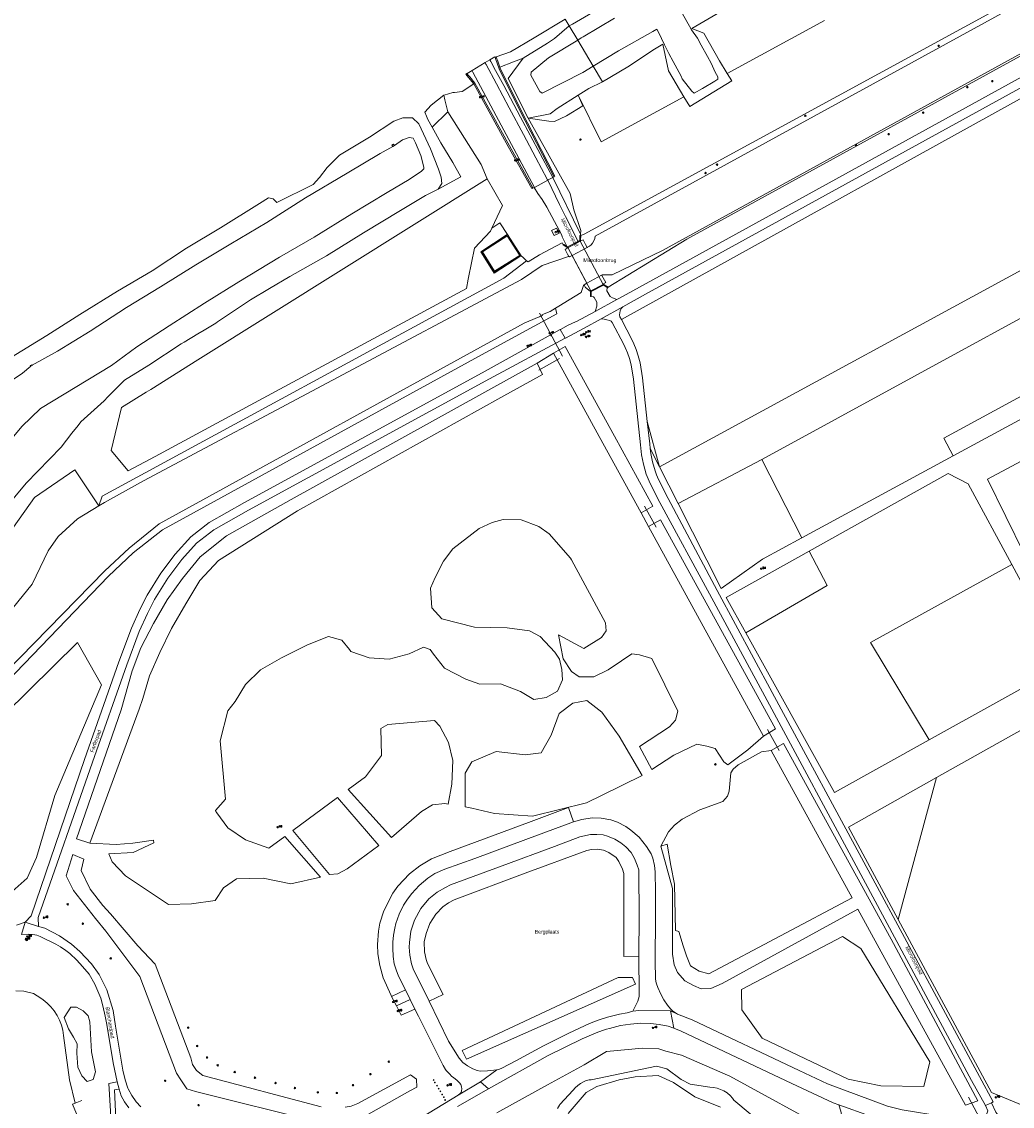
# Model space of a CAD drawing. Header units: metres. Extents: x 138165 to 154469, y 480134 to 494189.
# Tile 30 of 256: x 140844 to 141175, y 483730 to 484093. Entities that reach past the tile are written whole.
import ezdxf

# ---------------------------------------------------------------- set-up
doc = ezdxf.new("R2010")
doc.units = ezdxf.units.M
doc.header["$LTSCALE"] = 0.001
doc.header["$MEASUREMENT"] = 0
for name, color, linetype, lineweight in [('TOP-L-duiker', 7, 'Continuous', 0), ('TOP-L-terrein schutting raster hek leuning', 7, 'Continuous', 0), ('TOP-L-topo objecten punt', 7, 'Continuous', 0), ('TOP-L-topo objecten vlak', 7, 'Continuous', 0), ('TOP-L-water beschoeiing', 7, 'Continuous', 0), ('TOP-T-topo huisnummering naamgeving', 7, 'Continuous', 0)]:
    doc.layers.add(name, color=color, linetype=linetype, lineweight=lineweight)
doc.styles.add('Style-INTL_ISO', font='INTL_ISO.shx')
doc.styles.add('Style-STANDARD', font='STANDARD.shx')

# ---------------------------------------------------------------- blocks, each defined once
blk = doc.blocks.new('24')
at = {"layer": 'TOP-L-topo objecten punt', "color": 7, "linetype": 'Continuous', "lineweight": 0}
for radius in [0.025, 0.0182, 0.0115, 0.005]:
    blk.add_circle((0, 0), radius, dxfattribs=at)
blk = doc.blocks.new('131')
at = {"layer": 'TOP-L-topo objecten punt', "color": 7, "linetype": 'Continuous', "lineweight": 0}
blk.add_circle((0, 0), 0.025, dxfattribs=at)
at = {"layer": 'TOP-L-topo objecten punt', "color": 7, "linetype": 'Continuous', "lineweight": 0, "style": 'Style-STANDARD'}
blk.add_text('SM', height=0.06, dxfattribs=at).set_placement((0.0483, 0))
blk = doc.blocks.new('31')
at = {"layer": 'TOP-L-topo objecten punt', "color": 7, "linetype": 'Continuous', "lineweight": 0}
blk.add_circle((0, 0), 0.025, dxfattribs=at)
at = {"layer": 'TOP-L-topo objecten punt', "color": 7, "linetype": 'Continuous', "lineweight": 0, "style": 'Style-STANDARD'}
blk.add_text('KO', height=0.06, dxfattribs=at).set_placement((0.0483, 0))
blk = doc.blocks.new('121')
at = {"layer": 'TOP-L-topo objecten punt', "color": 7, "linetype": 'Continuous', "lineweight": 0}
blk.add_circle((0, 0), 0.025, dxfattribs=at)
at = {"layer": 'TOP-L-topo objecten punt', "color": 7, "linetype": 'Continuous', "lineweight": 0, "style": 'Style-STANDARD'}
blk.add_text('LD', height=0.06, dxfattribs=at).set_placement((0.0483, 0))
blk = doc.blocks.new('16')
at = {"layer": 'TOP-L-topo objecten punt', "color": 7, "linetype": 'Continuous', "lineweight": 0}
blk.add_circle((0, 0), 0.025, dxfattribs=at)
at = {"layer": 'TOP-L-topo objecten punt', "color": 7, "linetype": 'Continuous', "lineweight": 0, "style": 'Style-STANDARD'}
blk.add_text('LM', height=0.06, dxfattribs=at).set_placement((0.0483, 0))
blk = doc.blocks.new('10')
at = {"layer": 'TOP-L-topo objecten punt', "linetype": 'Continuous', "lineweight": 0}
blk.add_circle((0, 0), 0.0125, dxfattribs=at)
blk = doc.blocks.new('81')
at = {"layer": 'TOP-L-topo objecten punt', "color": 7, "linetype": 'Continuous', "lineweight": 0}
blk.add_circle((0, 0), 0.025, dxfattribs=at)
at = {"layer": 'TOP-L-topo objecten punt', "color": 7, "linetype": 'Continuous', "lineweight": 0, "style": 'Style-STANDARD'}
blk.add_text('GK', height=0.06, dxfattribs=at).set_placement((0.0483, 0))
blk = doc.blocks.new('14')
at = {"layer": 'TOP-L-topo objecten punt', "color": 7, "linetype": 'Continuous', "lineweight": 0}
blk.add_circle((0, 0), 0.025, dxfattribs=at)
at = {"layer": 'TOP-L-topo objecten punt', "color": 7, "linetype": 'Continuous', "lineweight": 0, "style": 'Style-STANDARD'}
blk.add_text('VB', height=0.06, dxfattribs=at).set_placement((0.0483, 0))
blk = doc.blocks.new('11')
at = {"layer": 'TOP-L-topo objecten punt', "color": 7, "linetype": 'Continuous', "lineweight": 0}
blk.add_circle((0, 0), 0.025, dxfattribs=at)
at = {"layer": 'TOP-L-topo objecten punt', "color": 7, "linetype": 'Continuous', "lineweight": 0, "style": 'Style-STANDARD'}
blk.add_text('AB', height=0.06, dxfattribs=at).set_placement((0.0483, 0))
blk = doc.blocks.new('175')
at = {"layer": 'TOP-L-topo objecten punt', "color": 7, "linetype": 'Continuous', "lineweight": 0}
blk.add_circle((0, 0), 0.025, dxfattribs=at)
at = {"layer": 'TOP-L-topo objecten punt', "color": 7, "linetype": 'Continuous', "lineweight": 0, "style": 'Style-STANDARD'}
blk.add_text('SB', height=0.06, dxfattribs=at).set_placement((0.0483, 0))
blk = doc.blocks.new('27')
at = {"layer": 'TOP-L-topo objecten punt', "color": 7, "linetype": 'Continuous', "lineweight": 0}
for radius in [0.0415, 0.025]:
    blk.add_circle((0, 0), radius, dxfattribs=at)

msp = doc.modelspace()

# ---------------------------------------------------------------- linework, layer by layer
at = {"layer": 'TOP-L-duiker', "flags": 128}
for points in [[(141024.68, 483980.85), (141016.95, 483995.17)], [(141023.61, 483980.05), (141016.71, 483976.18)], [(141055.98, 483923.6), (141052.1, 483930.59)], [(141097.11, 483848.79), (141093.23, 483855.78)], [(141171.85, 483711.48), (141160.56, 483732.68)]]:
    msp.add_lwpolyline(points, dxfattribs=at)
at = {"layer": 'TOP-L-terrein schutting raster hek leuning', "flags": 128}
msp.add_lwpolyline([(141010.46, 484014.6), (141001.86, 484009.32), (140997.82, 484015.72), (141006.29, 484021.24), (141010.46, 484014.6)], dxfattribs=at)
at = {"layer": 'TOP-L-topo objecten vlak', "flags": 128}
for points in [[(141583.6, 484321.45), (141583.12, 484322.15), (141031.85, 484021.71), (141031.02, 484021.38), (141030.71, 484021.25)], [(141583.6, 484321.45), (141583.6, 484321.44), (141035.56, 484021), (141035.4, 484020.17), (141035.09, 484019.39), (141034.65, 484018.67), (141034.17, 484018.13), (141033.61, 484017.66), (141032.98, 484017.29), (141032.84, 484017.22)], [(141037.69, 484007.94), (141037.93, 484008.1), (141041.24, 484008), (141058.1, 484016.23), (141590.69, 484309.05)], [(141039.86, 484003.91), (141066.27, 484020), (141591.07, 484308.24), (141590.69, 484309.05)], [(141458.98, 484228.82), (141050.45, 484003.93), (141043.76, 484000.29), (141042.78, 483999.74)], [(141044.78, 483997.32), (141052.38, 484001.54), (141454.42, 484222.77)], [(141079.76, 484075.51), (141077.21, 484079.72), (141071.92, 484088.99), (141067.94, 484090.48), (141078.62, 484096.84), (141091.77, 484104.63), (141098.42, 484108.65)], [(141039.28, 484098.59), (141027.96, 484092.02), (141026.88, 484091.39)], [(141026.88, 484091.39), (141025.55, 484093.62), (141015.09, 484087.36), (141007.19, 484082.76), (141002.43, 484081.1)], [(141042.04, 484093.95), (141031.53, 484087.74), (141030.89, 484087.37), (141029.71, 484086.65)], [(141034.93, 484077.9), (141043.38, 484083.02), (141054.86, 484089.55), (141056.23, 484090.33), (141056.72, 484089.33), (141058.77, 484085.12), (141060.2, 484082.2), (141061.67, 484079.45), (141064.3, 484074.54), (141064.73, 484073.73), (141067.91, 484069.53), (141068.71, 484068.93), (141071.52, 484070.48), (141075.63, 484072.91), (141076.58, 484073.54), (141076.59, 484074.36), (141075.79, 484075.93), (141074.35, 484078.89), (141073.15, 484081.16), (141071, 484085.01), (141069.86, 484087.27), (141067.82, 484090.04), (141067.12, 484091.29), (141064.8, 484095.48)], [(141079.76, 484075.51), (141112.29, 484093.16)], [(141011.48, 484080.61), (141019.6, 484085.67), (141022, 484087.16), (141026.88, 484091.39)], [(141029.71, 484086.65), (141026.88, 484091.39)], [(141029.71, 484086.65), (141019.97, 484080.73), (141014.08, 484075.94), (141014.07, 484074.87), (141017.09, 484069.44), (141017.8, 484068.91), (141031.48, 484075.8), (141034.93, 484077.9)], [(141029.71, 484086.65), (141034.93, 484077.9)], [(141038.07, 484072.64), (141046.49, 484077.68), (141055.42, 484083.61), (141058.18, 484085.31), (141059, 484081.58), (141060.14, 484076.35), (141062.66, 484072), (141065.29, 484067.66)], [(140998.73, 484079.11), (140994.34, 484076.45)], [(141000.33, 484080.07), (140998.73, 484079.11)], [(140998.73, 484079.11), (140998.87, 484078.83), (140999.01, 484078.57), (140999.03, 484078.52), (141002.55, 484071.97), (141006.79, 484063.99), (141011.52, 484055.06), (141015.73, 484047.25), (141019.52, 484040.07), (141019.65, 484039.8), (141019.66, 484039.79)], [(141002.05, 484080.97), (141001.99, 484081.08), (141000.33, 484080.07)], [(141000.33, 484080.07), (141000.61, 484079.54), (141000.64, 484079.5), (141000.76, 484079.28), (141002.24, 484076.51), (141004.95, 484071.47), (141010.58, 484060.89), (141011.39, 484059.38), (141021.36, 484040.61)], [(141002.43, 484081.1), (141002.05, 484080.97)], [(141021.75, 484040.93), (141010.25, 484063.35), (141003.44, 484077.07), (141003.27, 484077.42), (141002.34, 484080.15), (141002.05, 484080.97)], [(141002.43, 484081.1), (141002.69, 484080.35), (141002.82, 484079.98), (141003.64, 484077.58)], [(141003.64, 484077.58), (141008.22, 484079.35), (141011.48, 484080.61)], [(141011.48, 484080.61), (141006.47, 484073.78), (141013.11, 484060.5)], [(141044.33, 483993.07), (141199.6, 484079.09)], [(141057.12, 483943.77), (141196.26, 484019.46), (141199.6, 484079.09)], [(140992.61, 484075.52), (140992.3, 484075.27), (140992.73, 484074.72), (140993.19, 484074.15), (140994.89, 484072.02)], [(140994.34, 484076.45), (140992.71, 484075.46), (140992.61, 484075.52)], [(140992.61, 484075.52), (140993.08, 484074.93), (140993.55, 484074.34), (140995.22, 484072.24), (141006.83, 484051.24), (141014.69, 484037.16)], [(141015.22, 484037.35), (141004.08, 484058.19), (140998.94, 484067.81), (140994.65, 484075.87), (140994.62, 484075.91), (140994.36, 484076.4), (140994.34, 484076.45)], [(141021.75, 484040.93), (141022.11, 484041.11), (141010.61, 484063.53), (141003.8, 484077.24), (141003.64, 484077.58)], [(141034.93, 484077.9), (141038.07, 484072.64)], [(141065.29, 484067.66), (141067.25, 484064.44), (141081.31, 484072.97), (141079.76, 484075.51)], [(140994.89, 484072.02), (140991.05, 484069.44), (140988.43, 484069.14), (140987.94, 484069.08), (140985.06, 484068.24), (140984.95, 484068.16)], [(140994.89, 484072.02), (141006.48, 484051.04), (141014.34, 484036.97), (141014.69, 484037.16)], [(141029.83, 484068.18), (141033.39, 484070.43), (141038.07, 484072.64)], [(140984.95, 484068.16), (140980.68, 484064.86), (140978.55, 484062.48), (140979.08, 484061.19), (140979.52, 484060.12), (140980.99, 484057.46)], [(140986.2, 484062.63), (140985.28, 484066.69), (140984.95, 484068.16)], [(141029.83, 484068.18), (141022.81, 484063.75), (141020.46, 484061.99), (141013.11, 484060.5)], [(141013.11, 484060.5), (141020.06, 484059.56), (141021.9, 484059.34), (141025.99, 484061.25), (141031.41, 484064.62), (141029.83, 484068.18)], [(141065.29, 484067.66), (141037.58, 484052.62), (141029.83, 484068.18)], [(140982.96, 484036.76), (140984.27, 484038.69), (140983.96, 484040.79), (140983.08, 484043.4), (140980.46, 484050.21), (140976.51, 484058.6), (140974.39, 484060.62), (140971.16, 484060.59), (140968.21, 484059.53), (140959.96, 484054.18), (140950.02, 484048.09), (140945.81, 484043.96), (140943.32, 484040.6), (140941.12, 484038.31), (140929, 484032.26), (140927.74, 484033.48), (140926.18, 484033.88), (140923.22, 484031.99), (140910.18, 484023.83), (140898.71, 484016.94), (140887.22, 484009.35), (140875.63, 484002.57), (140863.08, 483994.75), (140851.93, 483987.69), (140840.18, 483980.49)], [(140986.2, 484062.63), (140980.99, 484057.46)], [(140999.4, 484040.23), (140997.43, 484045.04), (140986.2, 484062.63)], [(141030.66, 484021.64), (141030.76, 484022.88), (141028.45, 484029.78), (141027.24, 484035.3), (141013.11, 484060.5)], [(140980.99, 484057.46), (140983.89, 484052.25), (140987.9, 484045.7), (140990.56, 484040.88), (140982.96, 484036.76)], [(140835.78, 483948.01), (140843.58, 483957.29), (140849.91, 483963.29), (140873.65, 483977.71), (140882.13, 483983.97), (140892.91, 483991.03), (140904.8, 483998.6), (140916.31, 484005.76), (140929.92, 484014.02), (140941.48, 484020.62), (140954.09, 484028.5), (140965.96, 484035.67), (140973.3, 484039.99), (140977.42, 484042.72), (140978.24, 484043.55), (140978.2, 484044.15), (140977.24, 484047.99), (140975.43, 484052.3), (140974.64, 484053.86), (140973.33, 484054.07), (140971.07, 484053.28), (140968.37, 484051.41)], [(140967.83, 484051.06), (140963.54, 484048.71), (140952.58, 484042.1), (140938.58, 484033.83), (140925.64, 484025.54), (140913.64, 484018.41), (140901.85, 484011.41), (140890.01, 484003.99), (140878.67, 483997.08), (140866.5, 483989.24), (140855.53, 483982.53), (140847.11, 483977.76)], [(140968.37, 484051.41), (140968.09, 484051.81), (140967.53, 484051.49), (140967.83, 484051.06)], [(140967.83, 484051.06), (140968.37, 484051.41)], [(141001.02, 484023.66), (141000.55, 484022.66), (140995.15, 484017), (140993.19, 484007.2), (140993.07, 484006.58), (140992.45, 484003.45), (140914.47, 483961.39), (140888.23, 483947.24), (140879.26, 483942.4), (140873.54, 483949.24), (140876.99, 483963.59), (140885.25, 483968.76), (140886.75, 483969.7), (140902.56, 483979.6), (140999.4, 484040.23)], [(140999.4, 484040.23), (141004.56, 484031.23), (141001.02, 484023.66)], [(141015.22, 484037.35), (141019.66, 484039.79)], [(141019.66, 484039.79), (141019.77, 484039.85), (141021.36, 484040.61)], [(141019.66, 484039.79), (141023.61, 484031.6), (141025.68, 484027.64), (141029.82, 484019.23)], [(141021.36, 484040.61), (141021.43, 484040.65), (141021.8, 484040.84), (141021.75, 484040.93)], [(141030.66, 484021.64), (141021.36, 484040.61)], [(140836.17, 483927.64), (140845.03, 483938.26), (140856.73, 483950.34), (140860.37, 483955), (140862.42, 483957.62), (140863.34, 483958.79), (140871.13, 483965.85), (140872.45, 483967.18), (140877.95, 483972.73), (140886.09, 483977.78), (140896.94, 483984.97), (140897.91, 483985.55), (140902.59, 483988.35), (140904.61, 483989.56), (140908.54, 483991.91), (140909.1, 483992.28), (140920.21, 483999.65), (140926.58, 484003.44), (140933.33, 484007.47), (140945.58, 484014.4), (140957.97, 484022.13), (140970.39, 484029.6), (140978.73, 484034.57), (140982.96, 484036.76)], [(141014.69, 484037.16), (141014.74, 484037.08), (141015.18, 484037.32)], [(141015.18, 484037.32), (141015.22, 484037.35)], [(141015.18, 484037.32), (141016.39, 484035.29), (141017.79, 484033.28), (141019.4, 484030.68), (141021.91, 484025.86), (141024.37, 484021.33), (141024.51, 484020.81), (141026.1, 484017.6), (141026.07, 484017.59)], [(141254.67, 484035.15), (141280.04, 484014.9), (141155.46, 483947.45)], [(141243.47, 484029.26), (141091.36, 483946.18)], [(141155.46, 483947.45), (141152.28, 483953.34), (141254.9, 484009.03), (141243.47, 484029.26)], [(141006.19, 484021.61), (141003.63, 484025.45), (141001.02, 484023.66)], [(141006.19, 484021.61), (141006.1, 484021.55), (140997.23, 484015.77), (141001.8, 484008.6), (141010.69, 484014.41), (141010.74, 484014.45)], [(141001.89, 484008.98), (140997.68, 484015.73), (141006.1, 484021.14), (141010.33, 484014.53), (141001.89, 484008.98)], [(141010.74, 484014.45), (141006.19, 484021.61)], [(141022.57, 484023.68), (141020.92, 484022.91), (141021.87, 484021.19), (141023.51, 484021.95), (141022.57, 484023.68)], [(141029.82, 484019.23), (141029.97, 484019.31), (141030.44, 484019.56), (141030.42, 484019.59), (141030.43, 484019.93), (141030.46, 484021.26), (141030.63, 484021.26)], [(141030.63, 484021.26), (141030.66, 484021.64)], [(141030.71, 484021.25), (141030.68, 484021.25), (141030.63, 484021.26)], [(141030.71, 484021.25), (141030.66, 484019.76), (141030.8, 484019.49)], [(141024.8, 484018.12), (141024.46, 484018.74), (141016.95, 484014.74), (141013.12, 484012.41), (141012.58, 484012.79)], [(141026.07, 484017.59), (141024.93, 484018.33), (141024.8, 484018.12)], [(141026.2, 484017.03), (141026.06, 484017.3), (141024.8, 484018.12)], [(141026.93, 484014.1), (141026.87, 484014.23), (141026.81, 484014.2), (141026.73, 484014.23), (141026.29, 484015.02), (141025.49, 484016.55), (141026.2, 484017.03)], [(141026.07, 484017.59), (141026.31, 484017.43), (141026.34, 484017.38), (141029.82, 484019.23)], [(141030.8, 484019.49), (141026.2, 484017.03)], [(141030.44, 484019.56), (141026.34, 484017.38)], [(141030.44, 484019.56), (141029.82, 484019.23), (141026.34, 484017.38)], [(141026.34, 484017.38), (141034.23, 484002.5), (141038.34, 484004.65), (141030.44, 484019.56)], [(141032.84, 484017.22), (141027.82, 484014.57)], [(141030.8, 484019.49), (141031.54, 484019.78), (141032.36, 484018.23), (141032.75, 484017.4), (141032.73, 484017.32), (141032.78, 484017.34), (141032.84, 484017.22)], [(141026.93, 484014.1), (141026.64, 484014.14), (141017.79, 484011.15), (141010.85, 484006.47), (140884.32, 483939.1), (140871.24, 483931.81), (140869.34, 483930.66)], [(141012.58, 484012.79), (141011.45, 484013.81), (141010.74, 484014.45)], [(141027.82, 484014.57), (141026.93, 484014.1)], [(141032.77, 484005.25), (141027.82, 484014.57)], [(141012.58, 484012.79), (141004.96, 484006.89), (140870.5, 483933.97), (140869.34, 483930.66)], [(141032.77, 484005.25), (141037.69, 484007.94)], [(141037.69, 484007.94), (141037.75, 484007.84), (141039.08, 484005.49), (141038.48, 484005.11), (141038.47, 484004.98)], [(141022.33, 483996.89), (141023.95, 483997.89), (141024.84, 483998.44), (141030.91, 484002.17), (141031.64, 484004.53), (141031.87, 484004.67)], [(141031.87, 484004.67), (141031.83, 484004.74), (141032.77, 484005.25)], [(141031.87, 484004.67), (141031.89, 484004.63), (141032.31, 484003.77), (141033.86, 484002.55)], [(141038.47, 484004.98), (141033.86, 484002.55)], [(141033.86, 484002.55), (141033.96, 484002.35), (141033.99, 484002.28), (141033.96, 484000.79), (141034.21, 484000.79), (141034.21, 484000.86)], [(141039.62, 484003.77), (141038.61, 484004.44), (141038.37, 484004.59), (141038.34, 484004.65), (141034.23, 484002.5), (141034.24, 484002.47), (141034.24, 484002.13), (141034.21, 484000.86)], [(141038.47, 484004.98), (141038.62, 484004.73), (141039.86, 484003.91)], [(141042.78, 483999.74), (141041.38, 484000.3), (141040.56, 484000.8), (141039.43, 484002.72), (141039.62, 484003.77)], [(141039.62, 484003.77), (141039.72, 484003.7), (141039.86, 484003.91)], [(141034.21, 484000.86), (141034.98, 484000.7), (141035.26, 484000.45), (141036.11, 483998.95), (141036.13, 483997.54), (141035.6, 483995.82)], [(141042.78, 483999.74), (141035.6, 483995.82)], [(140711.47, 483781.69), (140733.81, 483795.9), (140814.49, 483850.8), (140871.4, 483908.98), (140879.6, 483916.58), (140889.64, 483924.66), (141011.74, 483991.92), (141013.34, 483992.58), (141016.84, 483994.04), (141017, 483994.12), (141017.09, 483994.04), (141017.88, 483994.46), (141017.71, 483994.61), (141017.96, 483994.73), (141020.53, 483995.78), (141022.33, 483996.89)], [(140712.74, 483779.76), (140722.09, 483786.53), (140736.19, 483795.1), (140816.05, 483848.48), (140872.59, 483907.14), (140880.89, 483914.92), (140890.73, 483922.71), (141000, 483982.58), (141022.74, 483995.04), (141022.42, 483996.49), (141022.33, 483996.89)], [(141035.6, 483995.82), (141029.28, 483992.48), (141028.98, 483992.34), (141026.51, 483991.24), (141023.94, 483989.77), (141023.86, 483989.72)], [(141037.54, 483993.3), (141044.78, 483997.32)], [(141044.33, 483993.07), (141043.82, 483994.04), (141043.72, 483994.68), (141043.82, 483995.31), (141043.98, 483996.02), (141044.31, 483996.73), (141044.78, 483997.32)], [(141025.51, 483986.82), (141025.58, 483986.86), (141031.88, 483990.15), (141037.54, 483993.3)], [(141037.54, 483993.3), (141038.62, 483993.2), (141039.47, 483993.02), (141040.42, 483992.74), (141040.9, 483992.5), (141041.29, 483992.14), (141045.15, 483984.78), (141045.65, 483983.69), (141046.35, 483981.95), (141047.01, 483980.07), (141047.58, 483977.92), (141048.35, 483973.1), (141050.74, 483951.16), (141051.11, 483947.78), (141051.69, 483944.69), (141052.67, 483941.35), (141053.93, 483938.24), (141057.18, 483931.78), (141073.84, 483901.25), (141092.33, 483867.03), (141125.3, 483805.85), (141161.58, 483738.29), (141166.19, 483729.9)], [(141053.02, 483959), (141051.44, 483973.52), (141050.63, 483978.57), (141050, 483980.98), (141049.27, 483983.05), (141048.51, 483984.93), (141047.95, 483986.16), (141044.33, 483993.07)], [(141023.86, 483989.72), (140998.76, 483975.79), (140918.15, 483931.77), (140906.36, 483925.09), (140900.17, 483920.33), (140894.99, 483914.54), (140890.12, 483908.14), (140885.55, 483900.75), (140883.11, 483895.95), (140880.29, 483889.78), (140876.06, 483878.45), (140864.54, 483845.78), (140846.74, 483793.46), (140844.77, 483791.26)], [(141023.86, 483989.72), (141025.49, 483986.86), (141025.51, 483986.82)], [(140849.2, 483789.9), (140849.03, 483792.84), (140867.24, 483844.84), (140878.75, 483877.47), (140882.94, 483888.68), (140885.69, 483894.71), (140888.04, 483899.35), (140892.48, 483906.52), (140897.2, 483912.72), (140902.13, 483918.23), (140907.94, 483922.69), (140919.54, 483929.26), (141000.14, 483973.28), (141025.51, 483986.82)], [(141050.96, 483928.34), (141054.84, 483930.63), (141041.98, 483954), (141025.56, 483984.08), (141021.56, 483981.8)], [(141016.15, 483978.45), (141021.56, 483981.8)], [(141021.56, 483981.8), (141038.16, 483951.72), (141050.96, 483928.34)], [(140846.61, 483977.47), (140843.83, 483975.12), (140832.32, 483967.4), (140821.68, 483960.44), (140811.16, 483953.39), (140798.77, 483944.64), (140788.42, 483937.82), (140776.3, 483929.7), (140764.4, 483921.04), (140754.41, 483913.82), (140742.98, 483905.54), (140736.1, 483900.36), (140729.57, 483895.81), (140721.89, 483890.15), (140718.24, 483887.36), (140713.88, 483883.56), (140710.85, 483879.79), (140708.54, 483876.65), (140707.07, 483874.65)], [(140847.11, 483977.76), (140846.92, 483977.97), (140846.4, 483977.66), (140846.61, 483977.47)], [(140846.61, 483977.47), (140846.67, 483977.53), (140846.66, 483977.62), (140846.94, 483977.79), (140847.01, 483977.7), (140847.11, 483977.76)], [(141016.15, 483978.45), (140933.75, 483932.8), (140912.1, 483920.65), (140903.3, 483913.65), (140897.35, 483906.4), (140892.3, 483899.25), (140887.65, 483891.3), (140883.4, 483883.2), (140880.5, 483875.45), (140876.85, 483862.45), (140861.9, 483819.25), (140866.4, 483817.8)], [(140866.4, 483817.8), (140882.95, 483862.6), (140884.1, 483866.2), (140886.4, 483873.75), (140889.8, 483881.65), (140893.75, 483889.65), (140898.5, 483897.9), (140903.2, 483905.75), (140909.5, 483912.45), (140935.85, 483929.05), (141004.03, 483966.94), (141017.9, 483974.65), (141016.15, 483978.45)], [(141057.12, 483943.77), (141053.02, 483959)], [(141054.02, 483949.88), (141053.84, 483951.5), (141053.02, 483959)], [(141057.12, 483943.77), (141054.02, 483949.88)], [(141168.21, 483730.84), (141168.78, 483731.2), (141164.2, 483739.68), (141127.76, 483807.24), (141094.83, 483868.23), (141076.35, 483902.41), (141064.57, 483924.53), (141059.97, 483933.18), (141056.77, 483939.53), (141056.13, 483941.13), (141055.62, 483942.38), (141054.73, 483945.42), (141054.2, 483948.24), (141054.02, 483949.88)], [(141195.83, 483920.45), (141179.17, 483914.59), (141166.94, 483939.67), (141183.16, 483948.29), (141195.62, 483921.34)], [(141091.36, 483946.18), (141063.33, 483931.52)], [(141104.76, 483920), (141091.36, 483946.18)], [(141155.46, 483947.45), (141104.76, 483920)], [(140750.39, 483824.52), (140747.32, 483829.25), (140741.68, 483837.94), (140834.97, 483915.51), (140847.9, 483933.55), (140861.32, 483942.8), (140865.36, 483936.68), (140869.34, 483930.66)], [(141063.33, 483931.52), (141057.12, 483943.77)], [(141107.24, 483915.51), (141153.75, 483941.53), (141160.43, 483938.02), (141175.01, 483911.03)], [(140869.34, 483930.66), (140862.29, 483926.38), (140855.76, 483920.42), (140852.46, 483915.59), (140847.11, 483904.46), (140837.47, 483892.65), (140806.69, 483859.82), (140750.39, 483824.52)], [(141104.76, 483920), (141091.58, 483912.86), (141077.78, 483903.02), (141063.33, 483931.52)], [(141091.88, 483853.63), (141086.65, 483848.97), (141079.95, 483844), (141078.65, 483845), (141075.72, 483849.46), (141073, 483850.23), (141069.6, 483850.92), (141061.92, 483847.22), (141054.54, 483842.46), (141050.43, 483850.08), (141060.5, 483856.7), (141062.45, 483858.95), (141063.25, 483861.95), (141054.49, 483879.62), (141050.36, 483880.77), (141047.83, 483881.15), (141044.33, 483878.82), (141039.96, 483875.81), (141035.1, 483873.47), (141030.24, 483873.47), (141027.62, 483875.22), (141024.9, 483879.45), (141023.25, 483887.5), (141031.75, 483882.95), (141037.65, 483886.6), (141039.2, 483888.8), (141039, 483891.5), (141027.6, 483912.6), (141027.3, 483913.15), (141020.14, 483921.31), (141016.69, 483923.75), (141010.79, 483925.98), (141004.8, 483926.09), (141001.04, 483925.17), (140996.77, 483923.14), (140987.93, 483916.33), (140984.78, 483912.16), (140982.04, 483906.67), (140980.41, 483903.11), (140980.92, 483896.5), (140984.27, 483892.84), (140995.13, 483890.1), (141006.11, 483889.84), (141013.53, 483888.85), (141017.15, 483887.01), (141022.01, 483881.75), (141023.59, 483879.38), (141024.38, 483875.96), (141024.64, 483872.41), (141023, 483868.66), (141019.12, 483866.56), (141014.98, 483865.83), (141010.51, 483868.59), (141003.92, 483871.06), (140996.95, 483870.95), (140992.23, 483872.66), (140985.1, 483876.38), (140981.39, 483881.03), (140980.3, 483882.58), (140978.05, 483883.39), (140973.33, 483881.18), (140966.59, 483879.32), (140959.85, 483879.86), (140953.75, 483881.9), (140953.35, 483882.6), (140950.74, 483885.75), (140946.33, 483886.95), (140939.29, 483884.2), (140930.58, 483879.78), (140923.54, 483875.84), (140918.53, 483870.83), (140915.07, 483865.22), (140912.56, 483862.11), (140910.05, 483851.97), (140911.84, 483832.54), (140908.48, 483828.75), (140908.58, 483828.32), (140908.88, 483827.91), (140912.6, 483822.9), (140918.55, 483818.85), (140926.35, 483816.05), (140931.7, 483820.01), (140943.56, 483806.35), (140933.68, 483804.14), (140924.46, 483806), (140915.43, 483805.85), (140911.17, 483802.76), (140908.35, 483798.52), (140900.46, 483797.44), (140892.73, 483797.27), (140878.27, 483806.78), (140873.88, 483811.51), (140872.79, 483814.14), (140880.9, 483814.6), (140887.84, 483817.85), (140887.73, 483818.78), (140880.75, 483817.72), (140875.18, 483817.31), (140866.4, 483817.8)], [(141050.96, 483928.34), (141053.45, 483923.8)], [(141091.88, 483853.63), (141095.9, 483856.02), (141057.4, 483925.97), (141053.45, 483923.8)], [(141053.45, 483923.8), (141091.88, 483853.63)], [(141086.02, 483888.18), (141079.47, 483899.98), (141107.24, 483915.51)], [(141086.02, 483888.18), (141113.23, 483904.04), (141107.24, 483915.51)], [(141147.37, 483852.37), (141127.69, 483884.99), (141175.01, 483911.03)], [(141175.01, 483911.03), (141193.01, 483877.7), (141147.37, 483852.37)], [(141147.37, 483852.37), (141115.66, 483834.77), (141086.02, 483888.18)], [(140707.18, 483763.35), (140708.46, 483760.58), (140712.86, 483762.62), (140763.71, 483801.11), (140777.57, 483808.82), (140806.52, 483832.24), (140829.61, 483852.88), (140862.26, 483884.93), (140870.27, 483870.76), (140854.66, 483833.76), (140848.52, 483812.96), (140845.38, 483806.01), (140840.38, 483801.56), (140832.23, 483797.53), (140804.3, 483788.83), (140776.82, 483769.14)], [(140994.24, 483845.01), (141002.42, 483848.44), (141012.15, 483847.34), (141017.46, 483848), (141020.88, 483853.97), (141023.54, 483861.16), (141028.07, 483864.59), (141032.82, 483865.58), (141037.8, 483861.6), (141043.55, 483853.64), (141051.26, 483840.45), (141037.85, 483833.85), (141032.68, 483831.29), (141014.58, 483826.84), (141001.87, 483827.65), (140994.25, 483829.5), (140992.03, 483829.88), (140992.03, 483841.25), (140994.24, 483845.01)], [(141149.88, 483839.75), (141194.3, 483864.68)], [(140981.75, 483858.8), (140983.6, 483856.89), (140986.46, 483851.51), (140987.91, 483845.48), (140987.59, 483837.52), (140986.35, 483830.82), (140985.25, 483831), (140981.15, 483830.6), (140977.4, 483828.4), (140967.4, 483819.71), (140952.88, 483835.69), (140958.7, 483840), (140964.05, 483847.08), (140963.85, 483856.15), (140966.1, 483857.5), (140981.75, 483858.8)], [(141057.5, 483816.75), (141061.4, 483802.55), (141061.45, 483780.6), (141062, 483777.05), (141063.1, 483774.4), (141065.6, 483771.7), (141068.45, 483770.15), (141071.05, 483769), (141074.25, 483769.15), (141078.1, 483770.8), (141123.55, 483795.7), (141130.68, 483782.64), (141159.58, 483730.04), (141163.7, 483731.48), (141134.62, 483785.66), (141098.6, 483851.11), (141094.52, 483848.82)], [(141057.5, 483816.75), (141060.15, 483821.57), (141062.14, 483823.76), (141064.66, 483825.82), (141070.63, 483828.87), (141078.26, 483831.66), (141079.86, 483833.52), (141080.39, 483835.18), (141080.98, 483841.28), (141081.71, 483842.54), (141083.44, 483844), (141091.27, 483848.32), (141094.52, 483848.82)], [(141094.52, 483848.82), (141121.55, 483799.45), (141073.6, 483774), (141070.35, 483774.85), (141067.45, 483776.7), (141066.15, 483780.05), (141065.05, 483783.4), (141063.6, 483788.2), (141062.4, 483788.55), (141062.15, 483804.05), (141060.9, 483810.25), (141059.65, 483817.4), (141057.5, 483816.75)], [(141137.01, 483792.23), (141120.32, 483823.16), (141149.88, 483839.75)], [(141149.88, 483839.75), (141137.01, 483792.23)], [(140949.43, 483807.44), (140946.64, 483807.27), (140934.33, 483821.96), (140949.35, 483833.08), (140963.18, 483817.03), (140952.55, 483809.2), (140949.43, 483807.44)], [(141028.36, 483824.87), (141026.68, 483829.68), (141013.21, 483824.7), (140987.05, 483815), (140980.79, 483812.56), (140976.86, 483810.22), (140973.41, 483807.53), (140969.54, 483803.34), (140967.84, 483801.05), (140964.78, 483795.08), (140963.51, 483790.92), (140963, 483788.26), (140962.72, 483783.82), (140962.75, 483780.71), (140963.48, 483776.78), (140964.61, 483772.71), (140967.27, 483766.77), (140967.43, 483766.46)], [(140972.01, 483768.65), (140969.77, 483773.27), (140968.9, 483775.31), (140968.3, 483777.37), (140967.93, 483779.83), (140967.79, 483782.55), (140967.85, 483784.56), (140968.02, 483786.91), (140968.44, 483789.31), (140968.87, 483790.87), (140969.91, 483793.95), (140971.44, 483796.98), (140972.74, 483798.96), (140974.21, 483800.94), (140976.65, 483803.54), (140979.5, 483806), (140981.91, 483807.58), (140985.25, 483809), (140995.23, 483812.65), (141012.32, 483818.98), (141028.36, 483824.87)], [(141063.15, 483760.5), (141061.46, 483761.66), (141060.75, 483762.32), (141059.73, 483763.54), (141058.57, 483765.27), (141057.49, 483767.22), (141056.5, 483769.45), (141056.05, 483770.61), (141055.85, 483771.43), (141055.74, 483772.39), (141055.68, 483778.11), (141055.71, 483793.21), (141055.77, 483801.45), (141055.63, 483808.18), (141055.48, 483810.24), (141054.86, 483812.68), (141054.3, 483814.23), (141052.77, 483816.59), (141050.28, 483819.75), (141047.54, 483822.15), (141045.81, 483823.31), (141043.09, 483824.76), (141040.75, 483825.52), (141037.52, 483826.17), (141034.55, 483826.2), (141031.07, 483825.63), (141028.36, 483824.87)], [(140979.98, 483764.87), (140974.64, 483775.73), (140974.04, 483777.37), (140973.51, 483780.31), (140973.28, 483782.97), (140973.36, 483784.53), (140973.9, 483788.32), (140975.12, 483792.02), (140977.18, 483795.84), (140979.9, 483799.07), (140982.64, 483801.33), (140985.44, 483802.94), (140987.14, 483803.76), (141004.37, 483810.16), (141021.9, 483816.66), (141030.45, 483819.83), (141033.96, 483820.62), (141036.13, 483820.71), (141038.28, 483820.51), (141039.64, 483820.14), (141042.1, 483819.12), (141044.11, 483817.91), (141045.86, 483816.55), (141047.59, 483814.6), (141048.69, 483812.59), (141049.66, 483810.41), (141050.17, 483808.83), (141050.19, 483808.09), (141050.25, 483793.47), (141050.19, 483779.95)], [(140943.85, 483729.5), (140904.2, 483740), (140902.05, 483741.65), (140900.8, 483743.6), (140900.2, 483745.85), (140888.3, 483777.2), (140882.4, 483783.35), (140873.35, 483794.1), (140870.75, 483796.9), (140866.45, 483802.35), (140863.5, 483808.6), (140864.35, 483812.45), (140860.65, 483813.95), (140858.45, 483806.85), (140860.9, 483801.9), (140868.25, 483792.55), (140871.76, 483788.28)], [(140979.98, 483764.87), (140984.63, 483767.09), (140979.42, 483777.45), (140979, 483778.75), (140978.38, 483781.38), (140978.35, 483784.69), (140978.97, 483787.52), (140980.16, 483790.88), (140982.22, 483794.02), (140984.51, 483796.42), (140986.47, 483797.74), (140988.39, 483798.74), (141012.08, 483807.67), (141032.72, 483815.27), (141034.34, 483815.69), (141036.34, 483815.75), (141038.38, 483815.37), (141040.15, 483814.65), (141042.55, 483812.97), (141043.47, 483811.65), (141044.71, 483809.04), (141045.11, 483807.64), (141045.19, 483798.32), (141045.15, 483779.76), (141050.19, 483779.95)], [(141220.45, 483730.37), (141181.02, 483729.08), (141168.29, 483734.27), (141137.01, 483792.23)], [(140844.77, 483791.26), (140841.78, 483790.3)], [(140844.77, 483791.26), (140843.45, 483787.18)], [(140849.2, 483789.9), (140844.77, 483791.26)], [(140883.45, 483729.49), (140881.9, 483731.1), (140880.46, 483733.24), (140879.26, 483735.52), (140879.15, 483735.75), (140878.17, 483738.46), (140877.45, 483741.75), (140875, 483756.45), (140874.15, 483761.7), (140872.02, 483768.69), (140869.55, 483773.8), (140866.94, 483777.34), (140863.07, 483781.52), (140860.26, 483783.95), (140856.18, 483786.76), (140851.26, 483789.26), (140849.2, 483789.9)], [(140871.76, 483788.28), (140883.15, 483773.15), (140895.4, 483740.8), (140896.85, 483738.5), (140898.85, 483735.55), (140901.8, 483734.6), (140942.9, 483724.35)], [(140843.45, 483787.18), (140845.7, 483787.26), (140847.25, 483787.22), (140848.63, 483786.9), (140849.7, 483786.55), (140855, 483783.9), (140856.55, 483783.02), (140858.33, 483781.84), (140859.71, 483780.77), (140862.01, 483778.59), (140863.95, 483776.41), (140866.12, 483773.84), (140868.06, 483770.59), (140870.04, 483765.84), (140870.75, 483763.3), (140871.55, 483759.82), (140872.1, 483757), (140874.19, 483744.18), (140875.53, 483737.81)], [(141145.61, 483736.24), (141131.2, 483736.5), (141120.27, 483738.78), (141091.42, 483752.44), (141084.65, 483761.99), (141084.55, 483768.76), (141118.42, 483786.53), (141124.55, 483782.45), (141147.55, 483744.54), (141145.61, 483736.24)], [(141050.19, 483779.95), (141050.28, 483767.27), (141050.25, 483766.41), (141049.86, 483764.89), (141048.2, 483761.56)], [(141043.29, 483772.83), (140991.06, 483748.3), (140992.45, 483745.4), (141049.08, 483770.57), (141048.08, 483772.74), (141043.29, 483772.83)], [(140875.29, 483710.87), (140874.06, 483709.43), (140870.09, 483713.01), (140866.34, 483716.4), (140860.6, 483730.4), (140861.47, 483730.74), (140859.52, 483738.46), (140857.58, 483753.41), (140857.31, 483755.16), (140856.86, 483756.87), (140856.23, 483758.53), (140855.43, 483760.1), (140854.47, 483761.59), (140853.36, 483762.97), (140852.11, 483764.23), (140850.74, 483765.34), (140850.01, 483765.85), (140847.5, 483767.39), (140844.3, 483768.2), (140841.57, 483768.31)], [(140967.43, 483766.46), (140972.01, 483768.65)], [(140967.43, 483766.46), (140969.07, 483763.26)], [(140972.01, 483768.65), (140973.57, 483765.41)], [(140867.45, 483738.58), (140865.51, 483737.97), (140863.66, 483739.82), (140862.34, 483742.72), (140862.08, 483747.48), (140862.17, 483750.57), (140860.93, 483752.77), (140859.26, 483755.59), (140857.75, 483759.4), (140860.04, 483762.8), (140861.9, 483762.82), (140864.19, 483761.67), (140865.87, 483759.91), (140866.43, 483757.9), (140866.92, 483747.92), (140868.33, 483741.23), (140867.45, 483738.58)], [(140969.07, 483763.26), (140973.57, 483765.41)], [(140969.07, 483763.26), (140970.64, 483760.2), (140975.15, 483762.15)], [(140973.57, 483765.41), (140975.15, 483762.15)], [(141002.61, 483741.91), (140999.49, 483741.57), (140997.07, 483741.47), (140996.08, 483741.61), (140994.64, 483742.17), (140992.8, 483743.2), (140991.21, 483744.36), (140990.02, 483745.74), (140986.49, 483751.43), (140979.98, 483764.87)], [(140975.15, 483762.15), (140976.42, 483759.81), (140982.5, 483747.5), (140984.71, 483743.31), (140985.5, 483742.01), (140985.73, 483741.67), (140986.75, 483740.51), (140987.62, 483739.66), (140988.1, 483739.24), (140989.4, 483738.28), (140990.17, 483737.49), (140990.54, 483736.92), (140990.79, 483736.18), (140990.88, 483735.48), (140990.85, 483734.86), (140990.68, 483734.26), (140990.39, 483733.89), (140989.73, 483733.35)], [(141048.2, 483761.56), (141046.29, 483761), (141043.68, 483760.49), (141039.74, 483759.53), (141036.51, 483758.44), (141033.71, 483757.33), (141026.73, 483754.12), (141018.21, 483749.91), (141008.98, 483744.87), (141004.3, 483742.4), (141003.5, 483742.1), (141002.61, 483741.91)], [(141060.74, 483761.67), (141050.14, 483761.78), (141048.2, 483761.56)], [(141060.74, 483761.67), (141063.15, 483760.5)], [(141061.89, 483755.84), (141060.74, 483761.67)], [(141166.01, 483725.31), (141152.08, 483726.18), (141138.33, 483728.5), (141133.48, 483729.68), (141113.34, 483737.22), (141103.9, 483741.62), (141068.06, 483758.57), (141063.15, 483760.5)], [(140999.83, 483735.5), (141019.8, 483746.65), (141031.18, 483752.24), (141035.92, 483754.22), (141037.99, 483755.01), (141039.31, 483755.49), (141040.4, 483755.75), (141044.05, 483756.68), (141047.35, 483757.2), (141050.69, 483757.47), (141054.11, 483757.38), (141057.02, 483757.03), (141059.96, 483756.46), (141061.89, 483755.84)], [(141061.89, 483755.84), (141064.3, 483754.82), (141101.38, 483737.24), (141115.21, 483730.84), (141117.16, 483730.14)], [(141114.88, 483720.97), (141080.63, 483739.73), (141064.52, 483746.76), (141059.17, 483748.16), (141056.92, 483748.91), (141051.4, 483749.1), (141039.4, 483747.98), (141031.91, 483743.57), (141019.65, 483736.85), (141002.59, 483727.44)], [(141002.61, 483741.91), (140997.19, 483737.89)], [(141022.94, 483728.92), (141023.62, 483730.02), (141023.74, 483730.24), (141028.16, 483735.05), (141028.92, 483735.89), (141029.77, 483736.64), (141030.69, 483737.3), (141031.67, 483737.86), (141032.6, 483738.27), (141033.05, 483738.39), (141033.51, 483738.46), (141033.97, 483738.49), (141034.22, 483738.48), (141056.15, 483743.05), (141059.52, 483742.16), (141064.36, 483738.57), (141067.4, 483737.03), (141073.92, 483736.1), (141075.15, 483735.96), (141076.36, 483735.7), (141077.54, 483735.31), (141078.67, 483734.8), (141079.74, 483734.18), (141079.87, 483734.09), (141080.76, 483733.26), (141081.55, 483732.35), (141081.99, 483731.75), (141092.25, 483723.09)], [(140875.53, 483737.81), (140872.7, 483737.33), (140874.05, 483715.09), (140875.63, 483714.04)], [(140875.53, 483737.81), (140876.17, 483735.43)], [(140957.85, 483726.05), (140973.51, 483734.8), (140975.82, 483736.03), (140975.7, 483738.71), (140973.75, 483740.18), (140956.15, 483730.55), (140953.9, 483729.75), (140951.85, 483729.35)], [(140989.73, 483733.35), (140997.19, 483737.89)], [(140997.19, 483737.89), (140999.83, 483735.5)], [(141077.52, 483729.31), (141068.92, 483732.82), (141061.82, 483737.58), (141056.65, 483739.92), (141048.97, 483739.5), (141043.6, 483738.56), (141036.09, 483736.31), (141032.6, 483734.32), (141026.51, 483727.22)], [(140875.33, 483720.56), (140874.66, 483735.16), (140876.17, 483735.43)], [(140876.17, 483735.43), (140876.89, 483733.18), (140877.97, 483731.12), (140879.4, 483729.09)], [(140989.52, 483729.6), (140999.83, 483735.5)], [(140989.73, 483733.35), (140970.3, 483721.52)], [(141117.16, 483730.14), (141117.84, 483728.04), (141118.29, 483725.89), (141118.44, 483724.7), (141118.3, 483723.79), (141118.06, 483722.9), (141117.73, 483722.04), (141117.03, 483720.31)], [(141117.16, 483730.14), (141127.71, 483726.33)], [(141166.19, 483729.9), (141167.02, 483728.11), (141166.01, 483725.31)], [(141166.19, 483729.9), (141168.21, 483730.84)], [(141171.4, 483725.43), (141169.73, 483727.67), (141168.21, 483730.84)]]:
    msp.add_lwpolyline(points, dxfattribs=at)
at = {"layer": 'TOP-L-water beschoeiing', "flags": 128}
msp.add_lwpolyline([(140863.72, 483731.62), (140861.47, 483730.74), (140860.6, 483730.4), (140866.34, 483716.4), (140874.06, 483709.43), (140875.29, 483710.87), (140875.79, 483711.42)], dxfattribs=at)

# ---------------------------------------------------------------- block references
at = {"layer": 'TOP-L-topo objecten punt', "xscale": 10, "yscale": 10, "zscale": 10}
for name, p in [('24', (141150.58, 484084.74)), ('24', (141168.5, 484072.9)), ('16', (140997.05, 484067.54)), ('24', (141160.15, 484070.89)), ('24', (141105.92, 484061.31)), ('24', (141145.37, 484062.35)), ('24', (141030.64, 484053.35)), ('24', (141133.82, 484055.16)), ('24', (141122.89, 484051.51)), ('16', (141008.75, 484046.39)), ('24', (141072.51, 484042.14)), ('24', (141076.36, 484044.96)), ('81', (141022.31, 484022.34)), ('11', (141020.33, 483988.51)), ('10', (141020.84, 483987.77)), ('81', (141030.91, 483987.89)), ('81', (141032.5, 483987.25)), ('81', (141032.56, 483988.84)), ('121', (141012.94, 483984.25)), ('131', (141091.13, 483909.63)), ('24', (141075.8, 483844.15)), ('31', (140929.24, 483823.09)), ('24', (140858.97, 483797.3)), ('11', (140851.03, 483792.81)), ('24', (140864.05, 483790.78)), ('11', (140844.97, 483785.65)), ('27', (140845.26, 483785.51)), ('175', (140845.45, 483786.49)), ('24', (140873.38, 483779.17)), ('14', (140967.93, 483764.61)), ('14', (140969.47, 483761.55)), ('24', (140899.3, 483755.96)), ('11', (141054.9, 483755.9)), ('24', (140902.32, 483749.86)), ('24', (140905.64, 483746)), ('24', (140966.47, 483744.58)), ('24', (140909.19, 483743.39)), ('24', (140914.87, 483741.13)), ('24', (140891.59, 483738.2)), ('24', (140921.65, 483739.22)), ('24', (140928.55, 483737.45)), ('24', (140960.33, 483740.41)), ('10', (140981.47, 483738.46)), ('10', (140981.89, 483737.63)), ('14', (140986.15, 483736.65)), ('11', (140986.15, 483736.65)), ('24', (140935.04, 483735.77)), ('24', (140942.71, 483734.3)), ('24', (140949.07, 483734.14)), ('24', (140954.49, 483736.73)), ('10', (140982.6, 483736.56)), ('10', (140983.16, 483735.56)), ('10', (140983.74, 483734.67)), ('10', (140984.35, 483733.59)), ('24', (140902.78, 483730.02)), ('10', (140984.87, 483732.72)), ('10', (140985.36, 483731.75)), ('14', (141169.69, 483732.64))]:
    msp.add_blockref(name, p, dxfattribs=at)

# ---------------------------------------------------------------- texts
at = {"layer": 'TOP-T-topo huisnummering naamgeving', "style": 'Style-INTL_ISO'}
for s, rotation, p in [('Microfoonpad', 298.1, (141024.03, 484026.58)), ('Farflerpad', 69.9, (140867.54, 483848.03)), ('Microfoonpad', 298.4, (141139.32, 483782.82)), ('Blanchardpad', 279.8, (140871.65, 483762.78))]:
    msp.add_text(s, height=1.25, rotation=rotation, dxfattribs=at).set_placement(p)
for s, p in [('Microfoonbrug', (141031.62, 484012.32)), ('Bergplaats', (141015.31, 483787.46))]:
    msp.add_text(s, height=1.25, dxfattribs=at).set_placement(p)

doc.saveas('drawing.dxf')
